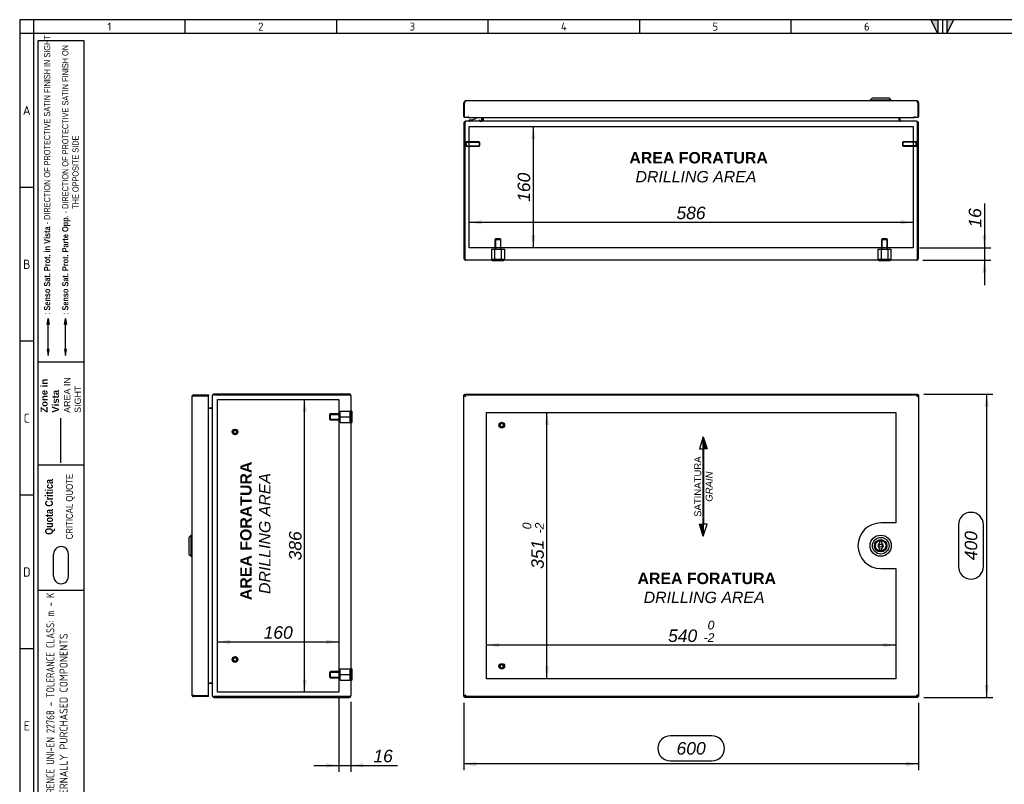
# Model space of a CAD drawing. Extents: x 6 to 412, y 11 to 288.
# Tile 2 of 3: x 6 to 223, y 120 to 288. Entities that reach past the tile are written whole.
import ezdxf
from ezdxf.enums import TextEntityAlignment as Align
from ezdxf.lldxf.tags import DXFTag

# ---------------------------------------------------------------- set-up
doc = ezdxf.new("R2010")
doc.units = 0
doc.layers.get('0').update_dxf_attribs({"linetype": 'CONTINUOUS'})
for name, color, linetype in [('_TRANSLATION', 7, 'CONTINUOUS'), ('AE00417_01', 7, 'CONTINUOUS'), ('C0000000_01', 7, 'CONTINUOUS'), ('C0000000_04', 7, 'CONTINUOUS'), ('C0000000_05', 7, 'CONTINUOUS'), ('C0000001_49', 7, 'CONTINUOUS'), ('C0000001_50', 7, 'CONTINUOUS'), ('DEFAULT', 7, 'CONTINUOUS'), ('SERRATURA_CENTR', 7, 'CONTINUOUS')]:
    doc.layers.add(name, color=color, linetype=linetype)
doc.styles.add('SEACAD_ARIAL', font='arial.ttf')
doc.styles.add('SEACAD_ARIALI', font='ariali.ttf')
tags = doc.linetypes.add('CENTER2', pattern=[28.575, 19.05, -3.175, 3.175, -3.175]).pattern_tags.tags
tags[10:11] = [DXFTag(74, 4), DXFTag(75, 0), DXFTag(340, '0'), DXFTag(46, 0.0), DXFTag(50, 0.0), DXFTag(44, 0.0), DXFTag(45, 0.0)]
tags[8:9] = [DXFTag(74, 4), DXFTag(75, 0), DXFTag(340, '0'), DXFTag(46, 0.0), DXFTag(50, 0.0), DXFTag(44, 0.0), DXFTag(45, 0.0)]
tags[6:7] = [DXFTag(74, 4), DXFTag(75, 0), DXFTag(340, '0'), DXFTag(46, 0.0), DXFTag(50, 0.0), DXFTag(44, 0.0), DXFTag(45, 0.0)]
tags[4:5] = [DXFTag(74, 4), DXFTag(75, 0), DXFTag(340, '0'), DXFTag(46, 0.0), DXFTag(50, 0.0), DXFTag(44, 0.0), DXFTag(45, 0.0)]
tags = doc.linetypes.add('DASHDOT2', pattern=[12.7, 6.35, -3.175, 0, -3.175]).pattern_tags.tags
tags[10:11] = [DXFTag(74, 4), DXFTag(75, 0), DXFTag(340, '0'), DXFTag(46, 0.0), DXFTag(50, 0.0), DXFTag(44, 0.0), DXFTag(45, 0.0)]
tags[8:9] = [DXFTag(74, 4), DXFTag(75, 0), DXFTag(340, '0'), DXFTag(46, 0.0), DXFTag(50, 0.0), DXFTag(44, 0.0), DXFTag(45, 0.0)]
tags[6:7] = [DXFTag(74, 4), DXFTag(75, 0), DXFTag(340, '0'), DXFTag(46, 0.0), DXFTag(50, 0.0), DXFTag(44, 0.0), DXFTag(45, 0.0)]
tags[4:5] = [DXFTag(74, 4), DXFTag(75, 0), DXFTag(340, '0'), DXFTag(46, 0.0), DXFTag(50, 0.0), DXFTag(44, 0.0), DXFTag(45, 0.0)]
tags = doc.linetypes.add('HIDDEN2', pattern=[4.7625, 3.175, -1.5875]).pattern_tags.tags
tags[6:7] = [DXFTag(74, 4), DXFTag(75, 0), DXFTag(340, '0'), DXFTag(46, 0.0), DXFTag(50, 0.0), DXFTag(44, 0.0), DXFTag(45, 0.0)]
tags[4:5] = [DXFTag(74, 4), DXFTag(75, 0), DXFTag(340, '0'), DXFTag(46, 0.0), DXFTag(50, 0.0), DXFTag(44, 0.0), DXFTag(45, 0.0)]
doc.dimstyles.new('ISO', dxfattribs={"dimtxt": 2.75, "dimasz": 2.75, "dimexe": 1.375, "dimexo": 1.375, "dimgap": 0.6875, "dimtad": 1, "dimdec": 1, "dimlfac": 6, "dimtxsty": 'SEACAD_ARIAL', "dimsah": 1, "dimcen": 1.375, "dimadec": 1, "dimazin": 3, "dimtfac": 0.7, "dimtdec": 3, "dimtmove": 0, "dimatfit": 3})

# ---------------------------------------------------------------- blocks, each defined once
blk = doc.blocks.new('SE')
at = {"layer": 'AE00417_01', "color": 7, "linetype": 'HIDDEN2'}
for centre, radius in [((112.26, 198.47), 0.625), ((112.26, 198.47), 0.5), ((112.26, 198.47), 0.417), ((112.26, 198.47), 0.375), ((112.26, 145.47), 0.625), ((112.26, 145.47), 0.5), ((112.26, 145.47), 0.417), ((112.26, 145.47), 0.375)]:
    blk.add_circle(centre, radius, dxfattribs=at)
for centre in [(112.26, 198.47), (112.26, 145.47)]:
    blk.add_arc(centre, 0.398, 75, 15, dxfattribs=at)
at = {"layer": 'C0000001_49', "color": 7, "linetype": 'CONTINUOUS'}
for p, q in [((103.91, 205.11), (103.99, 205.06)), ((103.91, 205.11), (103.99, 205.11)), ((103.91, 138.84), (103.91, 205.11)), ((104.2, 205.14), (104.11, 205.31)), ((104.11, 205.31), (104.11, 205.14)), ((104.11, 205.31), (203.71, 205.31)), ((203.71, 205.31), (203.62, 205.14)), ((203.71, 205.31), (203.71, 205.14)), ((203.86, 205.08), (203.91, 205.11)), ((203.91, 205.11), (203.86, 205.11)), ((203.91, 205.11), (203.91, 204.91)), ((103.99, 138.89), (103.91, 138.84)), ((103.91, 138.84), (103.99, 138.84)), ((104.11, 138.64), (104.2, 138.81)), ((104.11, 138.64), (104.11, 138.81)), ((203.71, 138.64), (104.11, 138.64)), ((203.62, 138.81), (203.71, 138.64)), ((203.71, 138.64), (203.71, 138.81)), ((203.91, 138.84), (203.86, 138.87)), ((203.91, 138.84), (203.86, 138.84)), ((203.91, 139.04), (203.91, 138.84))]:
    blk.add_line(p, q, dxfattribs=at)
at = {"layer": 'C0000001_50', "color": 7, "linetype": 'CONTINUOUS'}
for p, q in [((103.93, 204.91), (104.13, 204.91)), ((103.93, 139.04), (103.93, 204.91)), ((103.99, 205.14), (103.99, 204.94)), ((103.99, 205.14), (104.16, 205.14)), ((103.99, 204.94), (104.16, 204.94)), ((104.13, 204.91), (104.34, 204.72)), ((104.19, 204.91), (104.13, 204.91)), ((104.13, 204.91), (104.13, 204.91)), ((104.13, 204.91), (104.13, 204.91)), ((104.16, 205.14), (104.16, 204.94)), ((104.16, 205.14), (203.69, 205.14)), ((104.16, 204.94), (104.34, 204.72)), ((104.33, 204.74), (104.33, 204.74)), ((203.69, 204.94), (203.51, 204.72)), ((203.73, 204.91), (203.51, 204.72)), ((203.53, 204.74), (203.53, 204.74)), ((203.67, 204.91), (203.73, 204.91)), ((203.69, 205.14), (203.69, 204.94)), ((203.69, 205.14), (203.86, 205.14)), ((203.69, 204.94), (203.86, 204.94)), ((203.93, 204.91), (203.73, 204.91)), ((203.73, 204.91), (203.73, 204.91)), ((203.73, 204.91), (203.73, 204.91)), ((203.86, 205.14), (203.86, 204.94)), ((203.93, 204.91), (203.93, 139.04)), ((103.93, 139.04), (104.13, 139.04)), ((103.99, 138.81), (103.99, 139.01)), ((104.16, 139.01), (103.99, 139.01)), ((104.16, 138.81), (103.99, 138.81)), ((104.13, 139.04), (104.34, 139.22)), ((104.19, 139.04), (104.13, 139.04)), ((104.13, 139.04), (104.13, 139.04)), ((104.13, 139.04), (104.13, 139.04)), ((104.16, 139.01), (104.34, 139.22)), ((104.16, 138.81), (104.16, 139.01)), ((203.69, 138.81), (104.16, 138.81)), ((104.33, 139.21), (104.33, 139.21)), ((203.69, 139.01), (203.51, 139.22)), ((203.73, 139.04), (203.51, 139.22)), ((203.53, 139.21), (203.53, 139.21)), ((203.67, 139.04), (203.73, 139.04)), ((203.69, 138.81), (203.69, 139.01)), ((203.86, 139.01), (203.69, 139.01)), ((203.86, 138.81), (203.69, 138.81)), ((203.93, 139.04), (203.73, 139.04)), ((203.73, 139.04), (203.73, 139.04)), ((203.73, 139.04), (203.73, 139.04)), ((203.86, 138.81), (203.86, 139.01))]:
    blk.add_line(p, q, dxfattribs=at)
at = {"layer": 'C0000001_50', "color": 7, "linetype": 'CENTER2'}
for p, q in [((108.93, 201.22), (198.93, 201.22)), ((108.93, 142.72), (108.93, 201.22)), ((198.93, 201.22), (198.93, 176.97)), ((198.93, 176.97), (195.59, 176.97)), ((195.59, 166.97), (198.93, 166.97)), ((198.93, 166.97), (198.93, 142.72)), ((198.93, 142.72), (108.93, 142.72))]:
    blk.add_line(p, q, dxfattribs=at)
blk.add_arc((195.59, 171.97), 5, 90, 270, dxfattribs=at)
at = {"layer": 'SERRATURA_CENTR', "color": 7, "linetype": 'CONTINUOUS'}
for p, q in [((195.34, 172.72), (195.34, 172.5)), ((195.34, 171.45), (195.34, 171.22)), ((195.84, 172.5), (195.84, 172.72)), ((195.84, 171.22), (195.84, 171.45))]:
    blk.add_line(p, q, dxfattribs=at)
for radius in [2.33, 1.83, 1.36, 1.33, 1.17, 0.333]:
    blk.add_circle((195.59, 171.97), radius, dxfattribs=at)
for centre, radius, start, end in [((195.59, 171.97), 0.583, 115.3769, 244.6231), ((195.59, 172.72), 0.25, 0, 180), ((195.59, 171.22), 0.25, 180, 0), ((195.59, 171.97), 0.583, 295.3769, 64.6231)]:
    blk.add_arc(centre, radius, start, end, dxfattribs=at)
blk = doc.blocks.new('SE1')
at = {"layer": 'AE00417_01', "color": 7, "linetype": 'HIDDEN2'}
for p, q in [((104.28, 260.88), (104.11, 260.88)), ((104.28, 260.88), (104.28, 259.63)), ((104.44, 260.76), (104.44, 259.76)), ((107.32, 260.76), (104.44, 260.76)), ((104.44, 260.65), (107.42, 260.65)), ((104.44, 259.86), (107.42, 259.86)), ((107.32, 260.76), (107.32, 259.76)), ((107.44, 260.63), (107.32, 260.76)), ((107.32, 259.76), (107.44, 259.88)), ((107.44, 259.88), (107.44, 260.63)), ((200.5, 260.76), (200.38, 260.63)), ((200.38, 260.63), (200.38, 259.88)), ((200.38, 259.88), (200.5, 259.76)), ((203.38, 260.65), (200.4, 260.65)), ((203.38, 259.86), (200.4, 259.86)), ((200.5, 259.76), (200.5, 260.76)), ((203.38, 260.76), (200.5, 260.76)), ((203.38, 259.76), (203.38, 260.76)), ((203.54, 259.63), (203.54, 260.88)), ((203.71, 260.88), (203.54, 260.88)), ((104.11, 259.63), (104.28, 259.63)), ((104.44, 259.76), (107.32, 259.76)), ((200.5, 259.76), (203.38, 259.76)), ((203.54, 259.63), (203.71, 259.63))]:
    blk.add_line(p, q, dxfattribs=at)
at = {"layer": 'AE00417_01', "color": 7, "linetype": 'CONTINUOUS'}
for p, q in [((104.11, 260.88), (104.11, 260.88)), ((203.71, 260.88), (203.71, 260.88)), ((104.11, 259.63), (104.11, 259.63)), ((203.71, 259.63), (203.71, 259.63))]:
    blk.add_line(p, q, dxfattribs=at)
at = {"layer": 'AE00417_01', "color": 7, "linetype": 'HIDDEN2'}
for centre, start, end in [((104.36, 260.76), 180, 0), ((203.46, 260.76), 180, 0), ((104.36, 259.76), 0, 180), ((203.46, 259.76), 0, 180)]:
    blk.add_arc(centre, 0.0833, start, end, dxfattribs=at)
at = {"layer": 'C0000000_01', "color": 7, "linetype": 'CONTINUOUS'}
for p, q in [((105.06, 265.42), (105.06, 265.42)), ((105.23, 265.59), (105.54, 265.59)), ((107.31, 265.59), (107.31, 265.26)), ((107.81, 266.09), (107.81, 265.59))]:
    blk.add_line(p, q, dxfattribs=at)
for centre, radius, start, end in [((105.23, 265.42), 0.167, 90, 180), ((105.23, 265.42), 0.167, 180, 270), ((105.54, 267.42), 1.83, 270, 313.3838)]:
    blk.add_arc(centre, radius, start, end, dxfattribs=at)
blk.add_open_spline([(107.48, 265.26), (107.5, 265.26), (107.52, 265.26), (107.56, 265.27), (107.58, 265.27), (107.62, 265.29), (107.64, 265.3), (107.68, 265.32), (107.7, 265.34), (107.74, 265.38), (107.77, 265.42), (107.8, 265.5), (107.81, 265.55), (107.81, 265.59)], degree=3, knots=[0, 0, 0, 0, 0.125, 0.125, 0.25, 0.25, 0.375, 0.375, 0.5, 0.5, 0.75, 0.75, 1, 1, 1, 1], dxfattribs=at)
at = {"layer": 'C0000000_04', "color": 7, "linetype": 'HIDDEN2'}
for p, q in [((110.91, 239.46), (110.74, 239.29)), ((110.74, 239.29), (112.08, 239.29)), ((110.74, 239.29), (110.74, 237.12)), ((110.87, 239.42), (110.87, 237.12)), ((111.91, 239.46), (110.91, 239.46)), ((112.08, 239.29), (111.91, 239.46)), ((111.95, 239.42), (111.95, 237.12)), ((112.08, 237.12), (112.08, 239.29)), ((195.91, 239.46), (195.74, 239.29)), ((195.74, 239.29), (197.08, 239.29)), ((195.74, 239.29), (195.74, 237.12)), ((195.87, 239.42), (195.87, 237.12)), ((196.91, 239.46), (195.91, 239.46)), ((197.08, 239.29), (196.91, 239.46)), ((196.95, 239.42), (196.95, 237.12)), ((197.08, 237.12), (197.08, 239.29)), ((109.97, 237.12), (110.69, 237.12)), ((109.97, 237.12), (109.97, 234.96)), ((110.69, 237.12), (112.13, 237.12)), ((110.69, 237.12), (110.69, 234.96)), ((112.13, 237.12), (112.85, 237.12)), ((112.13, 237.12), (112.13, 234.96)), ((112.85, 237.12), (112.85, 234.96)), ((194.97, 237.12), (195.69, 237.12)), ((194.97, 237.12), (194.97, 234.96)), ((195.69, 237.12), (197.13, 237.12)), ((195.69, 237.12), (195.69, 234.96)), ((197.13, 237.12), (197.85, 237.12)), ((197.13, 237.12), (197.13, 234.96)), ((197.85, 237.12), (197.85, 234.96)), ((109.97, 234.96), (110.69, 234.96)), ((110.69, 234.96), (112.13, 234.96)), ((112.13, 234.96), (112.85, 234.96)), ((194.97, 234.96), (195.69, 234.96)), ((195.69, 234.96), (197.13, 234.96)), ((197.13, 234.96), (197.85, 234.96))]:
    blk.add_line(p, q, dxfattribs=at)
at = {"layer": 'C0000000_05', "color": 7, "linetype": 'CONTINUOUS'}
for p, q in [((110.16, 234.76), (110.16, 234.59)), ((112.66, 234.59), (110.16, 234.59)), ((112.66, 234.59), (112.66, 234.76)), ((195.16, 234.76), (195.16, 234.59)), ((197.66, 234.59), (195.16, 234.59)), ((197.66, 234.59), (197.66, 234.76))]:
    blk.add_line(p, q, dxfattribs=at)
at = {"layer": 'C0000001_49', "color": 7, "linetype": 'CONTINUOUS'}
for p, q in [((103.91, 264.84), (103.91, 235.17)), ((104.11, 264.84), (104.11, 235.17)), ((104.11, 235.17), (104.11, 264.84)), ((104.33, 265.26), (104.33, 265.26)), ((203.49, 265.26), (104.33, 265.26)), ((107.96, 266.09), (107.96, 265.47)), ((108.16, 266.09), (108.16, 265.47)), ((108.16, 265.47), (108.16, 266.09)), ((108.16, 265.47), (108.16, 265.26)), ((199.66, 265.47), (199.66, 266.09)), ((199.66, 266.09), (199.66, 265.47)), ((199.66, 265.47), (199.66, 265.26)), ((199.86, 265.47), (199.86, 266.09)), ((203.49, 265.26), (203.49, 265.26)), ((203.71, 264.84), (203.71, 235.17)), ((203.71, 235.17), (203.71, 264.84)), ((203.91, 235.17), (203.91, 264.84)), ((104.11, 234.82), (104.11, 235.17)), ((104.11, 235.17), (104.11, 234.82)), ((203.49, 234.76), (104.33, 234.76)), ((203.71, 235.17), (203.71, 234.82)), ((203.71, 234.82), (203.71, 235.17))]:
    blk.add_line(p, q, dxfattribs=at)
at = {"layer": 'C0000001_49', "color": 7, "linetype": 'CENTER2'}
for p, q in [((105.08, 264.09), (202.74, 264.09)), ((105.08, 237.42), (105.08, 264.09)), ((202.74, 264.09), (202.74, 237.42)), ((202.74, 237.42), (105.08, 237.42))]:
    blk.add_line(p, q, dxfattribs=at)
at = {"layer": 'C0000001_49', "color": 7, "linetype": 'CONTINUOUS'}
for centre, radius, start, end in [((104.33, 264.84), 0.417, 90, 180), ((104.33, 264.84), 0.217, 175.575, 180), ((107.74, 265.47), 0.217, 270, 0), ((107.74, 265.47), 0.417, 328.6677, 0), ((200.08, 265.47), 0.417, 180, 211.3323), ((200.08, 265.47), 0.217, 180, 270), ((203.49, 264.84), 0.417, 0, 90), ((203.49, 264.84), 0.217, 0, 4.425), ((104.33, 235.17), 0.417, 180, 238.6677), ((104.33, 235.17), 0.417, 238.6677, 270), ((203.49, 235.17), 0.417, 270, 301.3323), ((203.49, 235.17), 0.417, 301.3323, 0)]:
    blk.add_arc(centre, radius, start, end, dxfattribs=at)
for centre, major_axis, ratio, start_param, end_param in [((104.33, 264.84), (0, -0.417), 0.52, 3.141593, 4.712389), ((203.49, 264.84), (0, 0.417), 0.52, 4.712389, 6.283185), ((104.33, 235.17), (0, 0.417), 0.997824, 2.594742, 3.141593), ((203.49, 235.17), (0, 0.417), 0.997824, 3.141593, 3.688444)]:
    blk.add_ellipse(centre, major_axis=major_axis, ratio=ratio, start_param=start_param, end_param=end_param, dxfattribs=at)
at = {"layer": 'C0000001_50', "color": 7, "linetype": 'CONTINUOUS'}
for p, q in [((103.93, 266.29), (103.93, 269.34)), ((104.16, 269.34), (103.99, 269.34)), ((103.99, 269.34), (103.99, 266.09)), ((104.13, 269.7), (104.13, 269.34)), ((104.16, 269.34), (104.16, 269.7)), ((203.51, 269.76), (104.34, 269.76)), ((203.69, 269.34), (203.69, 269.7)), ((203.86, 269.34), (203.69, 269.34)), ((203.73, 269.7), (203.73, 269.34)), ((203.86, 266.09), (203.86, 269.34)), ((203.93, 269.34), (203.93, 266.29)), ((104.84, 266.09), (103.99, 266.09)), ((104.84, 266.09), (104.84, 266.29)), ((104.84, 266.29), (104.84, 266.29)), ((104.84, 266.29), (104.84, 266.29)), ((104.84, 266.29), (104.84, 266.09)), ((104.84, 266.09), (203.01, 266.09)), ((203.01, 266.29), (203.01, 266.29)), ((203.01, 266.09), (203.01, 266.29)), ((203.01, 266.29), (203.01, 266.29)), ((203.01, 266.29), (203.01, 266.09)), ((203.86, 266.09), (203.01, 266.09))]:
    blk.add_line(p, q, dxfattribs=at)
for centre, radius, start, end in [((104.34, 269.34), 0.417, 121.3323, 180), ((104.34, 269.34), 0.417, 90, 121.3323), ((104.34, 269.34), 0.217, 147.7958, 180), ((203.51, 269.34), 0.417, 58.6677, 90), ((203.51, 269.34), 0.217, 0, 32.2042), ((203.51, 269.34), 0.417, 0, 58.6677), ((104.13, 266.29), 0.2, 180, 227.8905), ((203.73, 266.29), 0.2, 312.1095, 0)]:
    blk.add_arc(centre, radius, start, end, dxfattribs=at)
for centre, start_param, end_param in [((104.34, 269.34), 3.141593, 3.688444), ((203.51, 269.34), 2.594742, 3.141593)]:
    blk.add_ellipse(centre, major_axis=(0, -0.417), ratio=0.846154, start_param=start_param, end_param=end_param, dxfattribs=at)
at = {"layer": 'SERRATURA_CENTR', "color": 7, "linetype": 'CONTINUOUS'}
for p, q in [((193.76, 270.43), (193.26, 269.93)), ((197.93, 269.93), (193.26, 269.93)), ((193.26, 269.93), (193.26, 269.76)), ((193.76, 270.43), (197.43, 270.43)), ((197.93, 269.93), (197.43, 270.43)), ((197.93, 269.76), (197.93, 269.93))]:
    blk.add_line(p, q, dxfattribs=at)
blk = doc.blocks.new('SAT')
at = {"linetype": 'CONTINUOUS'}
for points in [[(-10.97, -1.95), (-8.32, -1.95), (-8.32, -1.11)], [(8.24, -2.03), (8.24, -1.87), (-8.32, -1.87), (-8.32, -2.03)], [(10.89, -1.95), (8.24, -1.95), (8.24, -2.79)]]:
    blk.add_hatch(color=7, dxfattribs=at).paths.add_polyline_path(points)
at = {"color": 7, "linetype": 'CONTINUOUS'}
for p, q in [((-10.97, -1.95), (-8.32, -2.79)), ((-8.32, -2.79), (-8.32, -2.03)), ((10.89, -1.95), (8.24, -1.11)), ((8.24, -1.11), (8.24, -1.87))]:
    blk.add_line(p, q, dxfattribs=at)
for points in [[(-10.97, -1.95), (-8.32, -1.11), (-8.32, -1.95), (-10.97, -1.95)], [(8.24, -2.03), (8.24, -1.87), (-8.32, -1.87), (-8.32, -2.03), (8.24, -2.03)], [(10.89, -1.95), (8.24, -2.79), (8.24, -1.95), (10.89, -1.95)]]:
    blk.add_lwpolyline(points, dxfattribs=at)
at = {"insert": (-0.05, -4), "char_height": 1.5, "width": 16.3187, "attachment_point": 8}
blk.add_mtext('{\\fArial|b0||i0||c0|p34;\\C7;\\H1.5;\\W1.;SATINATURA \\P}{\\fArial|b0||i1||c0|p34;\\C7;\\H1.5;\\W1.;GRAIN\\P}', dxfattribs=at)
blk = doc.blocks.new('SE5')
at = {"layer": 'AE00417_01', "color": 7, "linetype": 'HIDDEN2'}
for centre, radius in [((53.59, 196.97), 0.625), ((53.59, 196.97), 0.5), ((53.59, 196.97), 0.417), ((53.59, 196.97), 0.375), ((53.59, 146.97), 0.625), ((53.59, 146.97), 0.5), ((53.59, 146.97), 0.417), ((53.59, 146.97), 0.375)]:
    blk.add_circle(centre, radius, dxfattribs=at)
for centre in [(53.59, 196.97), (53.59, 146.97)]:
    blk.add_arc(centre, 0.398, 75, 15, dxfattribs=at)
at = {"layer": 'C0000000_04', "color": 7, "linetype": 'HIDDEN2'}
for p, q in [((76.72, 200.31), (76.72, 201.56)), ((76.72, 201.56), (78.89, 201.56)), ((78.89, 200.31), (78.89, 201.56)), ((74.56, 200.97), (74.39, 200.81)), ((74.39, 200.81), (74.39, 199.81)), ((74.39, 199.81), (74.56, 199.64)), ((74.43, 200.85), (76.72, 200.85)), ((74.43, 199.77), (76.72, 199.77)), ((74.56, 199.64), (74.56, 200.97)), ((76.72, 200.97), (74.56, 200.97)), ((74.56, 199.64), (76.72, 199.64)), ((76.72, 199.06), (76.72, 200.31)), ((76.72, 200.31), (78.89, 200.31)), ((78.89, 199.06), (78.89, 200.31)), ((76.72, 199.06), (78.89, 199.06)), ((74.56, 144.31), (74.39, 144.14)), ((74.39, 144.14), (74.39, 143.14)), ((74.39, 143.14), (74.56, 142.97)), ((74.43, 144.18), (76.72, 144.18)), ((74.43, 143.1), (76.72, 143.1)), ((74.56, 142.97), (74.56, 144.31)), ((76.72, 144.31), (74.56, 144.31)), ((74.56, 142.97), (76.72, 142.97)), ((76.72, 143.64), (76.72, 144.89)), ((76.72, 144.89), (78.89, 144.89)), ((76.72, 142.39), (76.72, 143.64)), ((76.72, 143.64), (78.89, 143.64)), ((78.89, 143.64), (78.89, 144.89)), ((78.89, 142.39), (78.89, 143.64)), ((76.72, 142.39), (78.89, 142.39))]:
    blk.add_line(p, q, dxfattribs=at)
at = {"layer": 'C0000000_05', "color": 7, "linetype": 'CONTINUOUS'}
for p, q in [((79.26, 201.56), (79.09, 201.56)), ((79.26, 201.56), (79.26, 199.06)), ((79.09, 199.06), (79.26, 199.06)), ((79.26, 144.89), (79.09, 144.89)), ((79.26, 144.89), (79.26, 142.39)), ((79.09, 142.39), (79.26, 142.39))]:
    blk.add_line(p, q, dxfattribs=at)
at = {"layer": 'C0000001_49', "color": 7, "linetype": 'CONTINUOUS'}
for p, q in [((48.59, 204.89), (48.59, 139.06)), ((48.59, 204.89), (48.59, 204.89)), ((78.67, 205.31), (49.01, 205.31)), ((49.01, 205.11), (78.67, 205.11)), ((78.67, 205.11), (49.01, 205.11)), ((78.67, 205.11), (79.03, 205.11)), ((79.03, 205.11), (78.67, 205.11)), ((79.09, 204.89), (79.09, 139.06)), ((47.75, 202.17), (48.37, 202.17)), ((48.37, 202.17), (47.75, 202.17)), ((48.59, 202.17), (48.37, 202.17)), ((48.37, 141.78), (47.75, 141.78)), ((47.75, 141.77), (48.37, 141.77)), ((48.37, 141.78), (48.59, 141.78)), ((48.59, 139.06), (48.59, 139.06)), ((49.01, 138.84), (78.67, 138.84)), ((78.67, 138.84), (49.01, 138.84)), ((49.01, 138.64), (78.67, 138.64)), ((79.03, 138.84), (78.67, 138.84)), ((78.67, 138.84), (79.03, 138.84))]:
    blk.add_line(p, q, dxfattribs=at)
at = {"layer": 'C0000001_49', "color": 7, "linetype": 'CENTER2'}
for p, q in [((49.76, 139.81), (49.76, 204.14)), ((49.76, 204.14), (76.42, 204.14)), ((76.42, 204.14), (76.42, 139.81)), ((76.42, 139.81), (49.76, 139.81))]:
    blk.add_line(p, q, dxfattribs=at)
at = {"layer": 'C0000001_49', "color": 7, "linetype": 'CONTINUOUS'}
for centre, radius, start, end in [((49.01, 204.89), 0.417, 90, 180), ((49.01, 204.89), 0.217, 90, 94.425), ((78.67, 204.89), 0.417, 31.3323, 90), ((78.67, 204.89), 0.417, 0, 31.3323), ((48.37, 202.39), 0.217, 270, 0), ((48.37, 141.56), 0.217, 0, 90), ((49.01, 139.06), 0.417, 180, 270), ((49.01, 139.06), 0.217, 265.575, 270), ((78.67, 139.06), 0.417, 270, 328.6677), ((78.67, 139.06), 0.417, 328.6677, 0)]:
    blk.add_arc(centre, radius, start, end, dxfattribs=at)
for centre, major_axis, ratio, start_param, end_param in [((49.01, 204.89), (-0.417, 0), 0.52, 4.712389, 6.283185), ((78.67, 204.89), (-0.417, 0), 0.997824, 3.141593, 3.688444), ((49.01, 139.06), (0.417, 0), 0.52, 3.141593, 4.712389), ((78.67, 139.06), (-0.417, 0), 0.997824, 2.594742, 3.141593)]:
    blk.add_ellipse(centre, major_axis=major_axis, ratio=ratio, start_param=start_param, end_param=end_param, dxfattribs=at)
at = {"layer": 'C0000001_50', "color": 7, "linetype": 'CONTINUOUS'}
for p, q in [((44.09, 204.72), (44.09, 139.22)), ((44.15, 204.94), (44.5, 204.94)), ((44.5, 204.91), (44.15, 204.91)), ((44.5, 205.14), (44.5, 204.94)), ((44.5, 205.14), (47.75, 205.14)), ((44.5, 204.94), (47.75, 204.94)), ((47.55, 204.91), (44.5, 204.91)), ((45.64, 204.91), (45.64, 204.94)), ((45.64, 204.94), (46.14, 204.94)), ((47.55, 204.94), (46.14, 204.94)), ((47.55, 204.91), (47.75, 204.91)), ((47.75, 205.14), (47.75, 204.94)), ((47.75, 139.04), (47.75, 204.91)), ((44.5, 139.04), (44.15, 139.04)), ((44.15, 139.01), (44.5, 139.01)), ((44.5, 139.04), (47.55, 139.04)), ((44.5, 138.81), (44.5, 139.01)), ((47.75, 139.01), (44.5, 139.01)), ((47.75, 138.81), (44.5, 138.81)), ((45.64, 139.01), (45.64, 139.04)), ((46.14, 139.01), (45.64, 139.01)), ((47.55, 139.01), (46.14, 139.01)), ((47.55, 139.04), (47.75, 139.04)), ((47.75, 138.81), (47.75, 139.01))]:
    blk.add_line(p, q, dxfattribs=at)
for centre, radius, start, end in [((44.5, 204.72), 0.417, 148.6677, 180), ((44.5, 204.72), 0.417, 90, 148.6677), ((44.5, 204.72), 0.217, 90, 122.2042), ((47.55, 204.94), 0.000333, 270, 90), ((47.55, 204.94), 0.2, 350.5187, 0.0953), ((44.5, 139.22), 0.417, 180, 211.3323), ((44.5, 139.22), 0.417, 211.3323, 270), ((44.5, 139.22), 0.217, 237.7958, 270), ((47.55, 139.01), 0.000333, 270, 90), ((47.55, 139.01), 0.2, 359.9047, 9.4813)]:
    blk.add_arc(centre, radius, start, end, dxfattribs=at)
for centre, start_param, end_param in [((44.5, 204.72), 2.594742, 3.141593), ((44.5, 139.22), 3.141593, 3.688444)]:
    blk.add_ellipse(centre, major_axis=(0.417, 0), ratio=0.846154, start_param=start_param, end_param=end_param, dxfattribs=at)
at = {"layer": 'SERRATURA_CENTR', "color": 7, "linetype": 'CONTINUOUS'}
for p, q in [((43.92, 174.31), (43.42, 173.81)), ((43.42, 173.81), (43.42, 170.14)), ((43.92, 169.64), (43.92, 174.31)), ((44.09, 174.31), (43.92, 174.31)), ((43.42, 170.14), (43.92, 169.64)), ((43.92, 169.64), (44.09, 169.64))]:
    blk.add_line(p, q, dxfattribs=at)
blk = doc.blocks.new('DMBLK33')
at = {"layer": '_TRANSLATION', "linetype": 'CONTINUOUS'}
for points in [[(52.51, 151.29), (49.76, 150.83), (52.51, 150.37)], [(73.67, 151.29), (73.67, 150.37), (76.42, 150.83)]]:
    blk.add_hatch(color=7, dxfattribs=at).paths.add_polyline_path(points)
at = {"layer": '_TRANSLATION', "color": 7, "linetype": 'CONTINUOUS'}
blk.add_line((49.76, 150.83), (76.42, 150.83), dxfattribs=at)
at = {"layer": '_TRANSLATION', "color": 7, "linetype": 'CONTINUOUS', "style": 'SEACAD_ARIALI'}
blk.add_text('160', height=2.75, dxfattribs=at).set_placement((59.88, 154.27), align=Align.TOP_LEFT)
blk = doc.blocks.new('DMBLK34')
at = {"layer": '_TRANSLATION', "linetype": 'CONTINUOUS'}
for points in [[(68.44, 201.39), (69.35, 201.39), (68.89, 204.14)], [(68.44, 142.56), (68.89, 139.81), (69.35, 142.56)]]:
    blk.add_hatch(color=7, dxfattribs=at).paths.add_polyline_path(points)
at = {"layer": '_TRANSLATION', "color": 7, "linetype": 'CONTINUOUS'}
blk.add_line((68.89, 139.81), (68.89, 204.14), dxfattribs=at)
at = {"layer": '_TRANSLATION', "color": 7, "linetype": 'CONTINUOUS', "style": 'SEACAD_ARIALI'}
blk.add_text('386', height=2.75, rotation=90, dxfattribs=at).set_placement((65.46, 168.74), align=Align.TOP_LEFT)
blk = doc.blocks.new('DMBLK35')
at = {"layer": '_TRANSLATION', "linetype": 'CONTINUOUS'}
for points in [[(122.65, 198.47), (122.19, 201.22), (121.73, 198.47)], [(122.65, 145.47), (121.73, 145.47), (122.19, 142.72)]]:
    blk.add_hatch(color=7, dxfattribs=at).paths.add_polyline_path(points)
at = {"layer": '_TRANSLATION', "color": 7, "linetype": 'CONTINUOUS'}
blk.add_line((122.19, 142.72), (122.19, 201.22), dxfattribs=at)
at = {"layer": '_TRANSLATION', "color": 7, "linetype": 'CONTINUOUS', "style": 'SEACAD_ARIALI'}
for s, height, p in [('0', 1.93, (116.83, 175.57)), ('-2', 1.925, (119.58, 174.67)), ('351', 2.75, (118.75, 166.88))]:
    blk.add_text(s, height=height, rotation=90, dxfattribs=at).set_placement(p, align=Align.TOP_LEFT)
blk = doc.blocks.new('DMBLK36')
at = {"layer": '_TRANSLATION', "linetype": 'CONTINUOUS'}
for points in [[(111.68, 150.58), (108.93, 150.13), (111.68, 149.67)], [(196.18, 150.58), (196.18, 149.67), (198.93, 150.13)]]:
    blk.add_hatch(color=7, dxfattribs=at).paths.add_polyline_path(points)
at = {"layer": '_TRANSLATION', "color": 7, "linetype": 'CONTINUOUS'}
blk.add_line((198.93, 150.13), (108.93, 150.13), dxfattribs=at)
at = {"layer": '_TRANSLATION', "color": 7, "linetype": 'CONTINUOUS', "style": 'SEACAD_ARIALI'}
for s, height, p in [('0', 1.93, (157.52, 155.49)), ('540', 2.75, (148.83, 153.56)), ('-2', 1.925, (156.63, 152.74))]:
    blk.add_text(s, height=height, dxfattribs=at).set_placement(p, align=Align.TOP_LEFT)
blk = doc.blocks.new('DMBLK39')
at = {"layer": '_TRANSLATION', "linetype": 'CONTINUOUS'}
for points in [[(119.65, 261.34), (119.19, 264.09), (118.73, 261.34)], [(119.65, 240.17), (118.73, 240.17), (119.19, 237.42)]]:
    blk.add_hatch(color=7, dxfattribs=at).paths.add_polyline_path(points)
at = {"layer": '_TRANSLATION', "color": 7, "linetype": 'CONTINUOUS'}
blk.add_line((119.19, 264.09), (119.19, 237.42), dxfattribs=at)
at = {"layer": '_TRANSLATION', "color": 7, "linetype": 'CONTINUOUS', "style": 'SEACAD_ARIALI'}
blk.add_text('160', height=2.75, rotation=90, dxfattribs=at).set_placement((115.75, 247.55), align=Align.TOP_LEFT)
blk = doc.blocks.new('DMBLK44')
at = {"layer": '_TRANSLATION', "linetype": 'CONTINUOUS'}
for points in [[(107.83, 243.52), (105.08, 243.06), (107.83, 242.61)], [(199.99, 243.52), (199.99, 242.61), (202.74, 243.06)]]:
    blk.add_hatch(color=7, dxfattribs=at).paths.add_polyline_path(points)
at = {"layer": '_TRANSLATION', "color": 7, "linetype": 'CONTINUOUS'}
blk.add_line((105.08, 243.06), (202.74, 243.06), dxfattribs=at)
at = {"layer": '_TRANSLATION', "color": 7, "linetype": 'CONTINUOUS', "style": 'SEACAD_ARIALI'}
blk.add_text('586', height=2.75, dxfattribs=at).set_placement((150.67, 246.5), align=Align.TOP_LEFT)
blk = doc.blocks.new('DMBLK51')
at = {"layer": '_TRANSLATION', "linetype": 'CONTINUOUS'}
for points in [[(219.34, 202.56), (218.88, 205.31), (218.42, 202.56)], [(219.34, 141.39), (218.42, 141.39), (218.88, 138.64)]]:
    blk.add_hatch(color=7, dxfattribs=at).paths.add_polyline_path(points)
at = {"layer": '_TRANSLATION', "color": 7, "linetype": 'CONTINUOUS'}
for p, q in [((205.08, 205.31), (220.25, 205.31)), ((218.88, 205.31), (218.88, 138.64)), ((212.69, 176.56), (212.69, 167.39)), ((218.19, 167.39), (218.19, 176.56)), ((205.08, 138.64), (220.25, 138.64))]:
    blk.add_line(p, q, dxfattribs=at)
for centre, start, end in [((215.44, 176.56), 0, 180), ((215.44, 167.39), 180, 0)]:
    blk.add_arc(centre, 2.75, start, end, dxfattribs=at)
at = {"layer": '_TRANSLATION', "color": 7, "linetype": 'CONTINUOUS', "style": 'SEACAD_ARIALI'}
blk.add_text('400', height=2.75, rotation=90, dxfattribs=at).set_placement((214.07, 168.77), align=Align.TOP_LEFT)
blk = doc.blocks.new('DMBLK52')
at = {"layer": '_TRANSLATION', "linetype": 'CONTINUOUS'}
for points in [[(106.66, 123.54), (106.66, 124.46), (103.91, 124)], [(201.16, 123.54), (203.91, 124), (201.16, 124.46)]]:
    blk.add_hatch(color=7, dxfattribs=at).paths.add_polyline_path(points)
at = {"layer": '_TRANSLATION', "color": 7, "linetype": 'CONTINUOUS'}
for p, q in [((103.91, 137.47), (103.91, 122.62)), ((203.91, 137.47), (203.91, 122.62)), ((158.49, 130.18), (149.33, 130.18)), ((203.91, 124), (103.91, 124)), ((149.33, 124.68), (158.49, 124.68))]:
    blk.add_line(p, q, dxfattribs=at)
for centre, start, end in [((149.33, 127.43), 90, 270), ((158.49, 127.43), 270, 90)]:
    blk.add_arc(centre, 2.75, start, end, dxfattribs=at)
at = {"layer": '_TRANSLATION', "color": 7, "linetype": 'CONTINUOUS', "style": 'SEACAD_ARIALI'}
blk.add_text('600', height=2.75, dxfattribs=at).set_placement((150.7, 128.81), align=Align.TOP_LEFT)
blk = doc.blocks.new('DMBLK53')
at = {"layer": '_TRANSLATION', "linetype": 'CONTINUOUS'}
for points in [[(218.86, 240.17), (217.94, 240.17), (218.4, 237.42)], [(218.86, 232.01), (218.4, 234.76), (217.94, 232.01)]]:
    blk.add_hatch(color=7, dxfattribs=at).paths.add_polyline_path(points)
at = {"layer": '_TRANSLATION', "color": 7, "linetype": 'CONTINUOUS'}
for p, q in [((218.4, 247.18), (218.4, 229.26)), ((204.12, 237.42), (219.78, 237.42)), ((204.87, 234.76), (219.78, 234.76))]:
    blk.add_line(p, q, dxfattribs=at)
at = {"layer": '_TRANSLATION', "color": 7, "linetype": 'CONTINUOUS', "style": 'SEACAD_ARIALI'}
blk.add_text('16', height=2.75, rotation=90, dxfattribs=at).set_placement((214.96, 241.88), align=Align.TOP_LEFT)
blk = doc.blocks.new('DMBLK56')
at = {"layer": '_TRANSLATION', "linetype": 'CONTINUOUS'}
for points in [[(73.67, 123.22), (76.42, 123.68), (73.67, 124.14)], [(81.84, 123.22), (81.84, 124.14), (79.09, 123.68)]]:
    blk.add_hatch(color=7, dxfattribs=at).paths.add_polyline_path(points)
at = {"layer": '_TRANSLATION', "color": 7, "linetype": 'CONTINUOUS'}
for p, q in [((76.42, 138.43), (76.42, 122.3)), ((79.09, 137.68), (79.09, 122.3)), ((70.92, 123.68), (89.32, 123.68))]:
    blk.add_line(p, q, dxfattribs=at)
at = {"layer": '_TRANSLATION', "color": 7, "linetype": 'CONTINUOUS', "style": 'SEACAD_ARIALI'}
blk.add_text('16', height=2.75, dxfattribs=at).set_placement((84.02, 127.12), align=Align.TOP_LEFT)

msp = doc.modelspace()

# ---------------------------------------------------------------- hatches: boundary and pattern name
at = {"linetype": 'CONTINUOUS'}
for points in [[(208.154, 287.588), (206.639, 287.588), (208.154, 284.56)], [(210.173, 287.588), (210.173, 284.56), (211.687, 287.588)], [(12.243, 220.628), (12.68, 220.628), (12.461, 221.936)], [(16.101, 220.628), (16.537, 220.628), (16.319, 221.936)], [(12.243, 215.067), (12.461, 213.759), (12.68, 215.067)], [(16.101, 215.067), (16.319, 213.759), (16.537, 215.067)]]:
    msp.add_hatch(color=7, dxfattribs=at).paths.add_polyline_path(points)

# ---------------------------------------------------------------- linework, layer by layer
at = {"color": 7, "linetype": 'CONTINUOUS'}
for p, q in [((6.234, 287.588), (6.234, 10.959)), ((412.092, 287.588), (6.234, 287.588)), ((42.58, 287.588), (42.58, 284.56)), ((75.897, 287.588), (75.897, 284.56)), ((109.213, 287.588), (109.213, 284.56)), ((142.53, 287.588), (142.53, 284.56)), ((175.847, 287.588), (175.847, 284.56)), ((209.163, 287.588), (209.163, 284.56)), ((9.263, 250.738), (6.234, 250.738)), ((12.461, 215.067), (12.461, 220.628)), ((9.263, 216.917), (6.234, 216.917)), ((20.369, 212.348), (10.273, 212.348)), ((20.369, 189.648), (10.273, 189.648)), ((20.369, 189.648), (10.273, 189.648)), ((9.263, 183.095), (6.234, 183.095)), ((13.69, 165.299), (13.69, 170.107)), ((16.961, 165.299), (16.961, 170.107)), ((20.369, 162.148), (10.273, 162.148)), ((9.263, 149.274), (6.234, 149.274))]:
    msp.add_line(p, q, dxfattribs=at)
at = {"color": 7, "linetype": 'HIDDEN2'}
msp.add_line((16.319, 215.067), (16.319, 220.628), dxfattribs=at)
at = {"color": 7, "linetype": 'DASHDOT2'}
msp.add_line((15.278, 190.21), (15.278, 200.023), dxfattribs=at)
at = {"color": 7, "linetype": 'CONTINUOUS'}
for points in [[(208.154, 287.588), (208.154, 284.56), (206.639, 287.588), (208.154, 287.588)], [(210.173, 287.588), (210.173, 284.56), (211.687, 287.588), (210.173, 287.588)], [(12.243, 220.628), (12.461, 221.936), (12.68, 220.628), (12.243, 220.628)], [(16.101, 220.628), (16.319, 221.936), (16.537, 220.628), (16.101, 220.628)], [(12.243, 215.067), (12.461, 213.759), (12.68, 215.067), (12.243, 215.067)], [(16.101, 215.067), (16.319, 213.759), (16.537, 215.067), (16.101, 215.067)]]:
    msp.add_lwpolyline(points, dxfattribs=at)
at = {"layer": 'DEFAULT', "color": 7, "linetype": 'CONTINUOUS'}
for p, q in [((9.263, 287.588), (9.263, 10.959)), ((412.092, 284.56), (6.234, 284.56)), ((10.273, 28.5), (10.273, 283.045)), ((10.273, 283.045), (20.369, 283.045)), ((20.369, 283.045), (20.369, 28.5))]:
    msp.add_line(p, q, dxfattribs=at)
for centre, start, end in [((15.325, 170.155), 358.29915, 181.70085), ((15.325, 165.25), 178.29915, 1.70085)]:
    msp.add_arc(centre, 1.636, start, end, dxfattribs=at)

# ---------------------------------------------------------------- block references
at = {"layer": '_TRANSLATION'}
for name in ['SE1', 'SE5', 'SE']:
    msp.add_blockref(name, (0, 0), dxfattribs=at)
at = {"layer": '_TRANSLATION', "color": 7, "rotation": 90}
msp.add_blockref('SAT', (154.63, 185.011), dxfattribs=at)

# ---------------------------------------------------------------- texts
for s, insert, char_height, width, attachment_point in [('{\\fSolid Edge ANSI|b0||i0||c0|p34;\\C7;\\H1.766793;\\W1.;1}', (25.952, 286.074), 1.76679, 1.98765, 5), ('{\\fSolid Edge ANSI|b0||i0||c0|p34;\\C7;\\H1.766793;\\W1.;2}', (59.268, 285.196), 1.76679, 1.98765, 8), ('{\\fSolid Edge ANSI|b0||i0||c0|p34;\\C7;\\H1.766793;\\W1.;3}', (92.585, 285.196), 1.76679, 1.98765, 8), ('{\\fSolid Edge ANSI|b0||i0||c0|p34;\\C7;\\H1.766793;\\W1.;4}', (125.902, 285.196), 1.76679, 1.98765, 8), ('{\\fSolid Edge ANSI|b0||i0||c0|p34;\\C7;\\H1.766793;\\W1.;5}', (159.218, 285.196), 1.76679, 1.98765, 8), ('{\\fSolid Edge ANSI|b0||i0||c0|p34;\\C7;\\H1.766793;\\W1.;6}', (192.535, 285.196), 1.76679, 1.98765, 8), ('{\\fSolid Edge ANSI|b0||i0||c0|p34;\\C7;\\H2.019192;\\W1.;A}', (7.783, 266.645), 2.01919, 2.2716, 8), ('{\\fSolid Edge ANSI|b0||i0||c0|p34;\\C7;\\H2.019192;\\W1.;B}', (7.787, 232.824), 2.01919, 2.524, 8), ('{\\fSolid Edge ANSI|b0||i0||c0|p34;\\C7;\\H2.019192;\\W1.;C}', (7.785, 199.002), 2.01919, 2.3978, 8), ('{\\fSolid Edge ANSI|b0||i0||c0|p34;\\C7;\\H2.019192;\\W1.;D}', (7.787, 165.181), 2.01919, 2.524, 8), ('{\\fSolid Edge ANSI|b0||i0||c0|p34;\\C7;\\H2.019192;\\W1.;E}', (7.785, 131.359), 2.01919, 2.3978, 8)]:
    msp.add_mtext(s, dxfattribs=dict(insert=insert, char_height=char_height, width=width, attachment_point=attachment_point))
at = {"rotation": 90}
for s, insert, char_height, width, attachment_point in [('{\\fArial Narrow|b0||i0||c0|p34;\\C7;\\H1.35;\\W1.;: }{\\fArial Narrow|b1||i0||c0|p34;\\C7;\\H1.35;\\W1.;Senso Sat. Prot. in Vista }{\\fArial Narrow|b0||i0||c0|p34;\\C7;\\H1.35;\\W1.;- DIRECTION OF PROTECTIVE SATIN FINISH IN SIGHT}', (12.959, 222.755), 1.35, 58.95733, 7), ('{\\fArial Narrow|b0||i0||c0|p34;\\C7;\\H1.35;\\W1.;: }{\\fArial Narrow|b1||i0||c0|p34;\\C7;\\H1.35;\\W1.;Senso Sat. Prot. Parte Opp}{\\fArial Narrow|b0||i0||c0|p34;\\C7;\\H1.35;\\W1.;. - DIRECTION OF PROTECTIVE SATIN FINISH ON\\P}{\\fArial Narrow|b0||i0||c0|p34;\\C7;\\H1.35;\\W1.;                                                    THE OPPOSITE SIDE}', (19.204, 222.761), 1.35, 61.02057, 7), ('{\\fArial|b1||i0||c0|p34;\\C7;\\H1.5;\\W1.;Zone in\\P}{\\fArial|b1||i0||c0|p34;\\C7;\\H1.5;\\W1.;Vista}', (14.878, 201.208), 1.5, 8.0532, 7), ('{\\fArial|b0||i0||c0|p34;\\C7;\\H1.4;\\W1.;AREA IN\\P}{\\fArial|b0||i0||c0|p34;\\C7;\\H1.4;\\W1.;SIGHT}', (19.728, 201.18), 1.4, 8.09917, 7), ('{\\fArial Narrow|b0||i0||c0|p34;\\C7;\\H1.5;\\W1.;CRITICAL QUOTE}', (18.327, 173.363), 1.5, 14.77453, 7), ('{\\fArial Narrow|b1||i0||c0|p34;\\C7;\\H1.7;\\W1.;Quota Critica}', (14.024, 174.388), 1.7, 12.74726, 7), ('{\\fSolid Edge ANSI|b0|i0|c0|p34;\\W0.84600x;\\C7;SPC001 - REFERENCE UNI-EN 22768 - TOLERANCE CLASS: m - K}\\P{\\fSolid Edge ANSI|b0|i0|c0|p34;\\W0.84600x;\\C7;SPC002 - }{\\fSolid Edge ANSI|b0|i0|c0|p34;\\W0.94000x;\\C7;EXTERNALLY PURCHASED COMPONENTS}', (12.101, 104.605), 1.75, 56.68133, 1)]:
    msp.add_mtext(s, dxfattribs=dict(at, insert=insert, char_height=char_height, width=width, attachment_point=attachment_point))
at = {"layer": '_TRANSLATION', "char_height": 3, "width": 34.96354, "attachment_point": 5}
for insert in [(154.962, 255.148), (156.758, 162.686)]:
    msp.add_mtext('{\\fArial|b0||i0||c0|p34;\\C7;\\H3.;\\W1.; }{\\fArial|b1||i0||c0|p34;\\C7;\\H2.5;\\W1.;AREA FORATURA \\P}{\\fArial|b0||i1||c0|p34;\\C7;\\H2.5;\\W1.;DRILLING AREA}', dxfattribs=dict(at, insert=insert))
at = {"layer": '_TRANSLATION', "insert": (58.076, 174.653), "char_height": 3, "width": 34.96354, "attachment_point": 5, "rotation": 90}
msp.add_mtext('{\\fArial|b0||i0||c0|p34;\\C7;\\H3.;\\W1.; }{\\fArial|b1||i0||c0|p34;\\C7;\\H2.5;\\W1.;AREA FORATURA \\P}{\\fArial|b0||i1||c0|p34;\\C7;\\H2.5;\\W1.;DRILLING AREA}', dxfattribs=at)

# ---------------------------------------------------------------- dimensions: what is measured, and where the dimension line sits
at = {"layer": '_TRANSLATION', "color": 7, "linetype": 'CONTINUOUS'}
for base, p1, p2, angle, text, picture, middle, dimtype in [((119.189, 264.09), (105.075, 264.09), (105.075, 237.423), 270, '\\A1;<>', 'DMBLK39', (119.189, 250.757), 161), ((218.402, 234.757), (202.742, 237.423), (203.492, 234.757), 90, '\\A1;<>', 'DMBLK53', (218.402, 240.913), 160), ((105.075, 243.064), (105.075, 237.423), (202.742, 237.423), 0, '\\A1;<>', 'DMBLK44', (153.908, 243.064), 161), ((68.894, 139.808), (76.423, 139.808), (76.423, 204.142), 90, '\\A1;<>', 'DMBLK34', (68.894, 171.975), 161), ((218.879, 205.308), (203.708, 205.308), (203.708, 138.642), 270, '\\A1;<>', 'DMBLK51', (218.879, 171.975), 161), ((122.192, 142.725), (108.927, 142.725), (108.927, 201.225), 90, '\\A1;<>{\\H0.7x; \\S0^ -2;}', 'DMBLK35', (122.192, 171.975), 161), ((49.757, 150.831), (49.757, 139.808), (76.423, 139.808), 0, '\\A1;<>', 'DMBLK33', (63.09, 150.831), 161)]:
    dim = msp.add_linear_dim(base=base, p1=p1, p2=p2, angle=angle, text=text, dimstyle='ISO', dxfattribs=at)
    dim.commit()
    dim.dimension.update_dxf_attribs({"geometry": picture, "text_midpoint": middle, "dimtype": dimtype})
for base, p1, p2, text, picture, middle in [((108.927, 150.127), (198.927, 142.725), (108.927, 142.725), '\\A1;<>{\\H0.7x; \\S0^ -2;}', 'DMBLK36', (153.927, 150.127)), ((79.09, 123.679), (76.423, 139.808), (79.09, 139.058), '\\A1;<>', 'DMBLK56', (83.054, 123.679)), ((103.908, 123.997), (203.908, 138.842), (103.908, 138.842), '\\A1;<>', 'DMBLK52', (153.908, 123.997))]:
    dim = msp.add_linear_dim(base=base, p1=p1, p2=p2, text=text, dimstyle='ISO', dxfattribs=at)
    dim.commit()
    dim.dimension.update_dxf_attribs({"geometry": picture, "text_midpoint": middle, "dimtype": 160})

doc.saveas('drawing.dxf')
